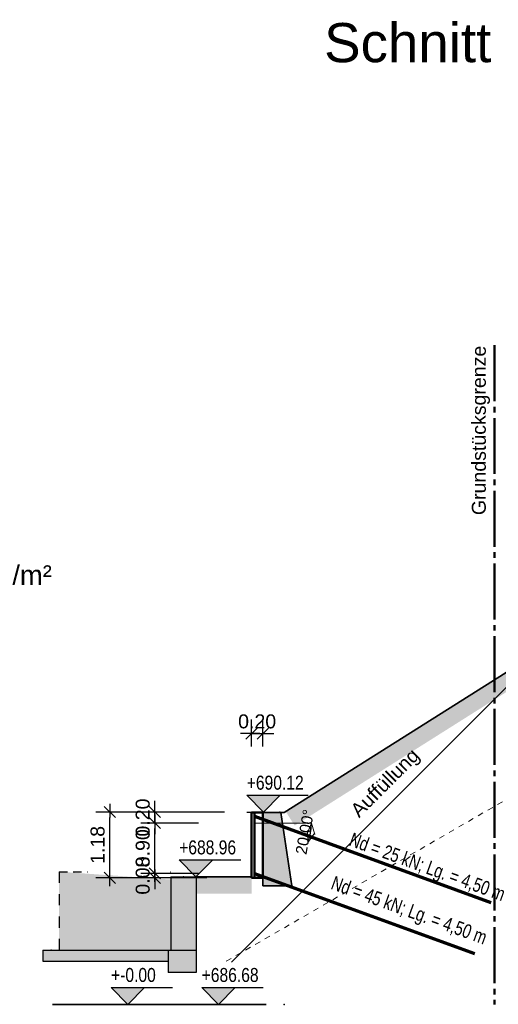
# Model space of a CAD drawing. Header units: metres. Extents: x 0 to 118, y 1 to 83.
# Tile 10 of 36: x 15 to 23, y 7 to 24. Entities that reach past the tile are written whole.
import ezdxf

# ---------------------------------------------------------------- set-up
doc = ezdxf.new("R2010")
doc.units = ezdxf.units.M
for name, pattern in [('ACHSE3', [1.25, 1, -0.1, 0.05, -0.1]), ('DURCHG', [0]), ('GESTR1', [0.4, 0.2, -0.2]), ('GESTR2', [0.25, 0.15, -0.1]), ('PUNKTE', [0.15, 0.05, -0.1])]:
    doc.linetypes.add(name, pattern=pattern)
for name, color, linetype in [('Arbeitsplanie_für_Herstellung_BPW__stat._erf._Anschüttung', 7, 'Continuous'), ('Bestand', 7, 'Continuous'), ('Bodenprofil', 7, 'Continuous'), ('Gel_nde', 7, 'Continuous'), ('GEOMETRIE', 7, 'Continuous'), ('Grundst_cksgrenze', 7, 'Continuous'), ('HILFPU', 7, 'Continuous'), ('MAKET', 7, 'Continuous'), ('Mauern_Bestand', 7, 'Continuous'), ('N_gel', 7, 'Continuous'), ('Neubau', 7, 'Continuous'), ('Spritzbetonwand', 7, 'Continuous'), ('TEXTE', 7, 'Continuous')]:
    doc.layers.add(name, color=color, linetype=linetype)
doc.styles.add('Arial', font='arial.ttf')
doc.dimstyles.new('ISBPFEIL06E', dxfattribs={"dimtxt": 0.2, "dimasz": 0.1, "dimexe": 0.15, "dimexo": 1.1, "dimgap": 0, "dimtad": 1, "dimzin": 0, "dimdsep": 46, "dimtxsty": 'Arial', "dimblk": 'ID60', "dimblk1": 'ID60', "dimblk2": 'ID60', "dimsah": 1, "dimcen": 0.09, "dimse1": 1, "dimse2": 1, "dimclrd": 7, "dimclre": 7, "dimclrt": 7, "dimazin": 0, "dimtfac": 1, "dimtdec": 4, "dimtix": 1, "dimtmove": 2, "dimatfit": 3, "dimfxl": 1, "dimtvp": 0.005, "dimtolj": 1, "dimtzin": 0, "dimarcsym": 0})
doc.dimstyles.new('ISBSTRICH4E', dxfattribs={"dimtxt": 0.25, "dimasz": 0.1, "dimexe": 0.25, "dimexo": 1, "dimgap": 0.09, "dimtad": 1, "dimzin": 0, "dimdsep": 46, "dimtxsty": 'Arial', "dimblk": 'ID4', "dimblk1": 'ID4', "dimblk2": 'ID4', "dimsah": 1, "dimcen": 0.09, "dimdle": 0.15, "dimclrd": 7, "dimclre": 7, "dimclrt": 7, "dimazin": 0, "dimtfac": 1, "dimtdec": 4, "dimtix": 1, "dimtmove": 2, "dimatfit": 3, "dimfxl": 1, "dimtvp": 0.004, "dimtolj": 1, "dimtzin": 0, "dimarcsym": 0})

# ---------------------------------------------------------------- blocks, each defined once
blk = doc.blocks.new('ID60')
at = {"color": 7, "linetype": 'DURCHG', "lineweight": 18}
for p, q in [((-2, 0.7), (0, 0)), ((0, 0), (-2, -0.7)), ((0, 0), (-1, 0))]:
    blk.add_line(p, q, dxfattribs=at)
blk = doc.blocks.new('*D98')
at = {"layer": 'Defpoints', "color": 0}
for p in [(18.831, 10.066), (19.85, 10.066), (19.788, 9.718), (19.822, 9.832)]:
    blk.add_point(p, dxfattribs=at)
at = {"layer": 'N_gel', "color": 7, "lineweight": -2}
blk.add_arc((18.831, 10.066), 1.019, 345.6255, 354.3745, dxfattribs=at)
at = {"layer": 'N_gel', "color": 7, "lineweight": -2, "xscale": 0.1, "yscale": 0.1, "zscale": 0.1}
for p, rotation in [((19.85, 10.066), 87.1872558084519), ((19.788, 9.718), 252.812744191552)]:
    blk.add_blockref('ID60', p, dxfattribs=dict(at, rotation=rotation))
at = {"layer": 'N_gel', "color": 7, "insert": (19.734, 9.907), "char_height": 0.2, "attachment_point": 5, "rotation": 80, "style": 'Arial'}
blk.add_mtext('\\A1;20.00%%d', dxfattribs=at)
blk = doc.blocks.new('DIM94')
at = {"layer": 'MAKET', "color": 7, "linetype": 'DURCHG', "lineweight": 25}
for p, q in [((16.569, 6.826), (16.269, 7.126)), ((16.269, 7.126), (17.369, 7.126)), ((16.869, 7.126), (16.569, 6.826)), ((16.269, 6.826), (16.869, 6.826))]:
    blk.add_line(p, q, dxfattribs=at)
at = {"layer": 'MAKET', "color": 4}
blk.add_point((19.362, 6.826), dxfattribs=at)
blk = doc.blocks.new('DIM95')
at = {"layer": 'MAKET', "color": 7, "style": 'Arial', "width": 0.8}
blk.add_text('+-0.00', height=0.25, dxfattribs=at).set_placement((16.269, 7.226))
blk = doc.blocks.new('ID4')
at = {"color": 7, "linetype": 'DURCHG', "lineweight": 25}
for p, q in [((-1, -1), (1, 1)), ((1.5, 0), (-1, 0))]:
    blk.add_line(p, q, dxfattribs=at)
blk = doc.blocks.new('*D101')
at = {"layer": 'Defpoints', "color": 0}
for p in [(18.981, 11.664), (18.781, 10.436), (18.981, 10.436)]:
    blk.add_point(p, dxfattribs=at)
at = {"layer": 'MAKET', "color": 7, "lineweight": -2}
for p, q in [((18.781, 11.436), (18.781, 11.914)), ((18.981, 11.436), (18.981, 11.914)), ((18.681, 11.664), (18.581, 11.664)), ((18.781, 11.664), (18.981, 11.664)), ((19.081, 11.664), (19.181, 11.664))]:
    blk.add_line(p, q, dxfattribs=at)
at = {"layer": 'MAKET', "color": 7, "lineweight": -2, "xscale": 0.1, "yscale": 0.1, "zscale": 0.1}
blk.add_blockref('ID4', (18.781, 11.664), dxfattribs=at)
at = {"layer": 'MAKET', "color": 7, "lineweight": -2, "xscale": 0.1, "yscale": 0.1, "zscale": 0.1, "rotation": 180}
blk.add_blockref('ID4', (18.981, 11.664), dxfattribs=at)
at = {"layer": 'MAKET', "color": 7, "insert": (18.881, 11.881), "char_height": 0.25, "attachment_point": 5, "style": 'Arial'}
blk.add_mtext('\\A1;0.20', dxfattribs=at)
blk = doc.blocks.new('DIM129')
at = {"layer": 'MAKET', "color": 7, "linetype": 'DURCHG', "lineweight": 25}
for p, q in [((18.189, 6.826), (17.889, 7.126)), ((17.889, 7.126), (18.989, 7.126)), ((18.489, 7.126), (18.189, 6.826)), ((17.889, 6.826), (18.489, 6.826))]:
    blk.add_line(p, q, dxfattribs=at)
at = {"layer": 'MAKET', "color": 4}
for p in [(25.687, 14.046), (35.829, 13.746), (24.103, 13.246), (24.403, 12.546), (19.289, 10.262), (17.564, 9.106), (18.337, 6.826)]:
    blk.add_point(p, dxfattribs=at)
blk = doc.blocks.new('DIM130')
at = {"layer": 'MAKET', "color": 7, "linetype": 'DURCHG', "lineweight": 25}
for p, q in [((17.787, 9.106), (17.487, 9.406)), ((17.487, 9.406), (18.587, 9.406)), ((18.087, 9.406), (17.787, 9.106)), ((17.487, 9.106), (18.087, 9.106))]:
    blk.add_line(p, q, dxfattribs=at)
at = {"layer": 'MAKET', "color": 7, "style": 'Arial', "width": 0.8}
blk.add_text('+686.68', height=0.25, dxfattribs=at).set_placement((17.889, 7.226))
blk = doc.blocks.new('DIM131')
at = {"layer": 'MAKET', "color": 7, "linetype": 'DURCHG', "lineweight": 25}
for p, q in [((18.995, 10.262), (18.695, 10.562)), ((18.695, 10.562), (19.795, 10.562)), ((19.295, 10.562), (18.995, 10.262)), ((18.695, 10.262), (19.295, 10.262))]:
    blk.add_line(p, q, dxfattribs=at)
at = {"layer": 'MAKET', "color": 7, "style": 'Arial', "width": 0.8}
blk.add_text('+688.96', height=0.25, dxfattribs=at).set_placement((17.487, 9.506))
blk = doc.blocks.new('DIM132')
at = {"layer": 'MAKET', "color": 7, "linetype": 'DURCHG', "lineweight": 25}
for p, q in [((25.127, 12.546), (24.827, 12.246)), ((24.827, 12.546), (25.427, 12.546)), ((25.427, 12.246), (25.127, 12.546)), ((24.827, 12.246), (25.927, 12.246))]:
    blk.add_line(p, q, dxfattribs=at)
at = {"layer": 'MAKET', "color": 7, "style": 'Arial', "width": 0.8}
blk.add_text('+690.12', height=0.25, dxfattribs=at).set_placement((18.695, 10.662))
blk = doc.blocks.new('*D172')
at = {"layer": 'Defpoints', "color": 0}
for p in [(17.053, 10.262), (18.995, 10.262), (18.831, 10.066)]:
    blk.add_point(p, dxfattribs=at)
at = {"layer": 'MAKET', "color": 7, "lineweight": -2}
for p, q in [((17.053, 10.362), (17.053, 10.462)), ((17.995, 10.262), (16.803, 10.262)), ((17.053, 10.066), (17.053, 10.262)), ((17.831, 10.066), (16.803, 10.066)), ((17.053, 9.966), (17.053, 9.866))]:
    blk.add_line(p, q, dxfattribs=at)
at = {"layer": 'MAKET', "color": 7, "lineweight": -2, "xscale": 0.1, "yscale": 0.1, "zscale": 0.1}
for p, rotation in [((17.053, 10.262), 270), ((17.053, 10.066), 90)]:
    blk.add_blockref('ID4', p, dxfattribs=dict(at, rotation=rotation))
at = {"layer": 'MAKET', "color": 7, "insert": (16.836, 10.164), "char_height": 0.25, "attachment_point": 5, "rotation": 90, "style": 'Arial'}
blk.add_mtext('\\A1;0.20', dxfattribs=at)
blk = doc.blocks.new('*D173')
at = {"layer": 'Defpoints', "color": 0}
for p in [(17.053, 10.066), (18.831, 10.066), (18.831, 9.166)]:
    blk.add_point(p, dxfattribs=at)
at = {"layer": 'MAKET', "color": 7, "lineweight": -2}
for p, q in [((17.831, 10.066), (16.803, 10.066)), ((17.053, 9.266), (17.053, 9.966)), ((17.831, 9.166), (16.803, 9.166))]:
    blk.add_line(p, q, dxfattribs=at)
at = {"layer": 'MAKET', "color": 7, "lineweight": -2, "xscale": 0.1, "yscale": 0.1, "zscale": 0.1}
for p, rotation in [((17.053, 10.066), 90), ((17.053, 9.166), 270)]:
    blk.add_blockref('ID4', p, dxfattribs=dict(at, rotation=rotation))
at = {"layer": 'MAKET', "color": 7, "insert": (16.836, 9.616), "char_height": 0.25, "attachment_point": 5, "rotation": 90, "style": 'Arial'}
blk.add_mtext('\\A1;0.90', dxfattribs=at)
blk = doc.blocks.new('*D174')
at = {"layer": 'Defpoints', "color": 0}
for p in [(17.053, 9.166), (18.831, 9.166), (18.981, 9.086)]:
    blk.add_point(p, dxfattribs=at)
at = {"layer": 'MAKET', "color": 7, "lineweight": -2}
for p, q in [((17.053, 9.266), (17.053, 9.366)), ((17.831, 9.166), (16.803, 9.166)), ((17.053, 9.086), (17.053, 9.166)), ((17.981, 9.086), (16.803, 9.086)), ((17.053, 8.986), (17.053, 8.886))]:
    blk.add_line(p, q, dxfattribs=at)
at = {"layer": 'MAKET', "color": 7, "lineweight": -2, "xscale": 0.1, "yscale": 0.1, "zscale": 0.1}
for p, rotation in [((17.053, 9.166), 270), ((17.053, 9.086), 90)]:
    blk.add_blockref('ID4', p, dxfattribs=dict(at, rotation=rotation))
at = {"layer": 'MAKET', "color": 7, "insert": (16.836, 9.126), "char_height": 0.25, "attachment_point": 5, "rotation": 90, "style": 'Arial'}
blk.add_mtext('\\A1;0.08', dxfattribs=at)
blk = doc.blocks.new('*D175')
at = {"layer": 'Defpoints', "color": 0}
for p in [(16.247, 10.262), (19.295, 10.262), (18.981, 9.086)]:
    blk.add_point(p, dxfattribs=at)
at = {"layer": 'MAKET', "color": 7, "lineweight": -2}
for p, q in [((18.295, 10.262), (15.997, 10.262)), ((16.247, 9.186), (16.247, 10.162)), ((17.981, 9.086), (15.997, 9.086))]:
    blk.add_line(p, q, dxfattribs=at)
at = {"layer": 'MAKET', "color": 7, "lineweight": -2, "xscale": 0.1, "yscale": 0.1, "zscale": 0.1}
for p, rotation in [((16.247, 10.262), 90), ((16.247, 9.086), 270)]:
    blk.add_blockref('ID4', p, dxfattribs=dict(at, rotation=rotation))
at = {"layer": 'MAKET', "color": 7, "insert": (16.029, 9.674), "char_height": 0.25, "attachment_point": 5, "rotation": 90, "style": 'Arial'}
blk.add_mtext('\\A1;1.18', dxfattribs=at)

msp = doc.modelspace()

# ---------------------------------------------------------------- hatches: boundary and pattern name
at = {"layer": 'Arbeitsplanie_für_Herstellung_BPW__stat._erf._Anschüttung'}
for points in [[(15.339, 9.056), (17.339, 9.056), (15.339, 9.196)], [(15.339, 7.796), (17.339, 7.796), (17.339, 9.056), (15.339, 9.056)]]:
    msp.add_hatch(color=6, dxfattribs=at).paths.add_polyline_path(points)
at = {"layer": 'Bestand'}
for points in [[(17.339, 7.796), (17.789, 7.796), (17.789, 9.106), (17.339, 9.106)], [(15.05, 7.596), (17.289, 7.596), (17.289, 7.796), (15.05, 7.796)], [(17.289, 7.396), (17.789, 7.396), (17.789, 7.796), (17.289, 7.796)]]:
    msp.add_hatch(color=180, dxfattribs=at).paths.add_polyline_path(points)
at = {"layer": 'Gel_nde'}
for points in [[(19.39, 10.275), (19.957, 10.275), (24.309, 13.02), (23.743, 13.02)], [(19.551, 10.02), (19.957, 10.275), (19.39, 10.275)], [(17.789, 8.804), (18.781, 8.804), (18.781, 9.106), (17.789, 9.106)]]:
    msp.add_hatch(color=7, dxfattribs=at).paths.add_polyline_path(points)
at = {"layer": 'MAKET'}
for points in [[(18.995, 10.262), (19.295, 10.562), (18.695, 10.562)], [(17.787, 9.106), (18.087, 9.406), (17.487, 9.406)], [(16.569, 6.826), (16.869, 7.126), (16.269, 7.126)], [(18.189, 6.826), (18.489, 7.126), (17.889, 7.126)]]:
    msp.add_hatch(color=7, dxfattribs=at).paths.add_polyline_path(points)
at = {"layer": 'Mauern_Bestand'}
msp.add_hatch(color=7, dxfattribs=at).paths.add_polyline_path([(18.981, 8.944), (19.498, 8.946), (19.307, 10.256), (18.981, 10.256), (18.981, 8.944)])

# ---------------------------------------------------------------- linework, layer by layer
at = {"layer": 'Arbeitsplanie_für_Herstellung_BPW__stat._erf._Anschüttung', "color": 6, "linetype": 'GESTR2', "lineweight": 25}
for p, q in [((15.339, 9.196), (15.849, 9.196)), ((17.329, 9.196), (17.339, 9.196))]:
    msp.add_line(p, q, dxfattribs=at)
at = {"layer": 'Arbeitsplanie_für_Herstellung_BPW__stat._erf._Anschüttung', "color": 6, "linetype": 'GESTR1', "lineweight": 25}
msp.add_line((15.339, 9.196), (15.339, 7.796), dxfattribs=at)
at = {"layer": 'Bestand', "color": 7, "linetype": 'DURCHG', "lineweight": 35}
for p, q in [((18.981, 8.946), (18.981, 10.256)), ((18.981, 10.256), (19.361, 10.256)), ((18.981, 8.946), (19.498, 8.946))]:
    msp.add_line(p, q, dxfattribs=at)
at = {"layer": 'Bestand', "color": 180, "linetype": 'DURCHG', "lineweight": 25}
for p, q in [((17.339, 9.106), (17.339, 7.796)), ((17.339, 9.106), (17.789, 9.106)), ((17.789, 9.106), (17.789, 7.396)), ((15.05, 7.796), (17.789, 7.796)), ((15.05, 7.796), (15.05, 7.596)), ((17.289, 7.796), (17.289, 7.396)), ((15.05, 7.596), (17.289, 7.596)), ((17.789, 7.396), (17.289, 7.396))]:
    msp.add_line(p, q, dxfattribs=at)
at = {"layer": 'Bodenprofil', "color": 84, "linetype": 'DURCHG', "lineweight": 25}
msp.add_line((18.42, 7.577), (23.622, 12.779), dxfattribs=at)
at = {"layer": 'Gel_nde', "color": 7, "linetype": 'DURCHG', "lineweight": 35}
for p, q in [((19.361, 10.256), (24.103, 13.246)), ((18.781, 9.106), (17.789, 9.106))]:
    msp.add_line(p, q, dxfattribs=at)
at = {"layer": 'GEOMETRIE', "color": 8, "linetype": 'PUNKTE', "lineweight": 9}
msp.add_line((26.902, 12.546), (18.242, 7.546), dxfattribs=at)
at = {"layer": 'GEOMETRIE', "color": 7, "linetype": 'PUNKTE', "lineweight": 18}
msp.add_line((19.289, 10.262), (19.289, 10.262), dxfattribs=at)
at = {"layer": 'Grundst_cksgrenze', "color": 54, "linetype": 'ACHSE3', "lineweight": 50}
msp.add_line((23.122, 18.604), (23.122, 6.826), dxfattribs=at)
at = {"layer": 'HILFPU', "color": 4}
msp.add_point((15.197, 7.796), dxfattribs=at)
at = {"layer": 'Mauern_Bestand', "color": 7, "linetype": 'DURCHG', "lineweight": 35}
msp.add_line((19.307, 10.256), (19.498, 8.946), dxfattribs=at)
at = {"layer": 'N_gel', "color": 7, "linetype": 'DURCHG', "lineweight": 70}
for p, q in [((18.831, 10.186), (23.056, 8.648)), ((18.831, 9.166), (22.767, 7.734))]:
    msp.add_line(p, q, dxfattribs=at)
at = {"layer": 'N_gel', "color": 7, "linetype": 'DURCHG', "lineweight": 18}
msp.add_line((19.85, 10.066), (18.831, 10.066), dxfattribs=at)
at = {"layer": 'Neubau', "color": 7, "linetype": 'DURCHG', "lineweight": 35}
msp.add_line((19.043, 6.826), (15.225, 6.826), dxfattribs=at)
at = {"layer": 'Spritzbetonwand', "color": 140, "linetype": 'DURCHG', "lineweight": 50}
for p, q in [((18.781, 10.256), (18.981, 10.256)), ((18.781, 9.086), (18.781, 10.256)), ((18.831, 9.086), (18.831, 10.256)), ((18.981, 9.086), (18.981, 10.256)), ((18.781, 9.086), (18.981, 9.086))]:
    msp.add_line(p, q, dxfattribs=at)

# ---------------------------------------------------------------- block references
for name in ['DIM129', 'DIM132', 'DIM131', 'DIM130', 'DIM95', 'DIM94']:
    msp.add_blockref(name, (0, 0))

# ---------------------------------------------------------------- texts
at = {"layer": 'Bodenprofil', "color": 84, "style": 'Arial'}
msp.add_text('Auffüllung', height=0.25, rotation=45, dxfattribs=at).set_placement((20.703, 10.15))
at = {"layer": 'Grundst_cksgrenze', "color": 89, "style": 'Arial'}
msp.add_text('Grundstücksgrenze', height=0.25, rotation=90, dxfattribs=at).set_placement((22.969, 15.568))
at = {"layer": 'N_gel', "color": 7, "style": 'Arial', "width": 0.75}
for s, p in [('Nd = 25 kN; Lg. = 4,50 m', (20.507, 9.668)), ('Nd = 45 kN; Lg. = 4,50 m', (20.182, 8.893))]:
    msp.add_text(s, height=0.25, rotation=340, dxfattribs=at).set_placement(p)
at = {"layer": 'TEXTE', "color": 7, "style": 'Arial'}
for s, height, p in [('Schnitt A2-A2 - M = 1:100', 0.7, (20.078, 23.662)), ('Verkehrslast = 10,00 kN/m²', 0.35, (9.273, 14.322))]:
    msp.add_text(s, height=height, dxfattribs=at).set_placement(p)

# ---------------------------------------------------------------- dimensions: what is measured, and where the dimension line sits
at = {"layer": 'MAKET'}
dim = msp.add_linear_dim(base=(18.981, 11.664), p1=(18.781, 10.436), p2=(18.981, 10.436), dimstyle='ISBSTRICH4E', override={"dimasz": 0.1}, dxfattribs=at)
dim.commit()
dim.dimension.update_dxf_attribs({"geometry": '*D101', "text_midpoint": (18.881, 11.881)})
for base, p1, p2, picture, middle in [((16.247, 10.262), (18.981, 9.086), (19.295, 10.262), '*D175', (16.029, 9.674)), ((17.053, 10.262), (18.831, 10.066), (18.995, 10.262), '*D172', (16.836, 10.164)), ((17.053, 10.066), (18.831, 9.166), (18.831, 10.066), '*D173', (16.836, 9.616)), ((17.053, 9.166), (18.981, 9.086), (18.831, 9.166), '*D174', (16.836, 9.126))]:
    dim = msp.add_linear_dim(base=base, p1=p1, p2=p2, angle=90, dimstyle='ISBSTRICH4E', override={"dimasz": 0.1}, dxfattribs=at)
    dim.commit()
    dim.dimension.update_dxf_attribs({"geometry": picture, "text_midpoint": middle})
at = {"layer": 'N_gel'}
dim = msp.add_angular_dim_3p(base=(19.8222, 9.8315), center=(18.8307, 10.0665), p1=(19.7882, 9.718), p2=(19.8496, 10.0665), dimstyle='ISBPFEIL06E', override={"dimasz": 0.1}, dxfattribs=at)
dim.commit()
dim.dimension.update_dxf_attribs({"geometry": '*D98', "text_midpoint": (19.7336, 9.9073)})

doc.saveas('drawing.dxf')
